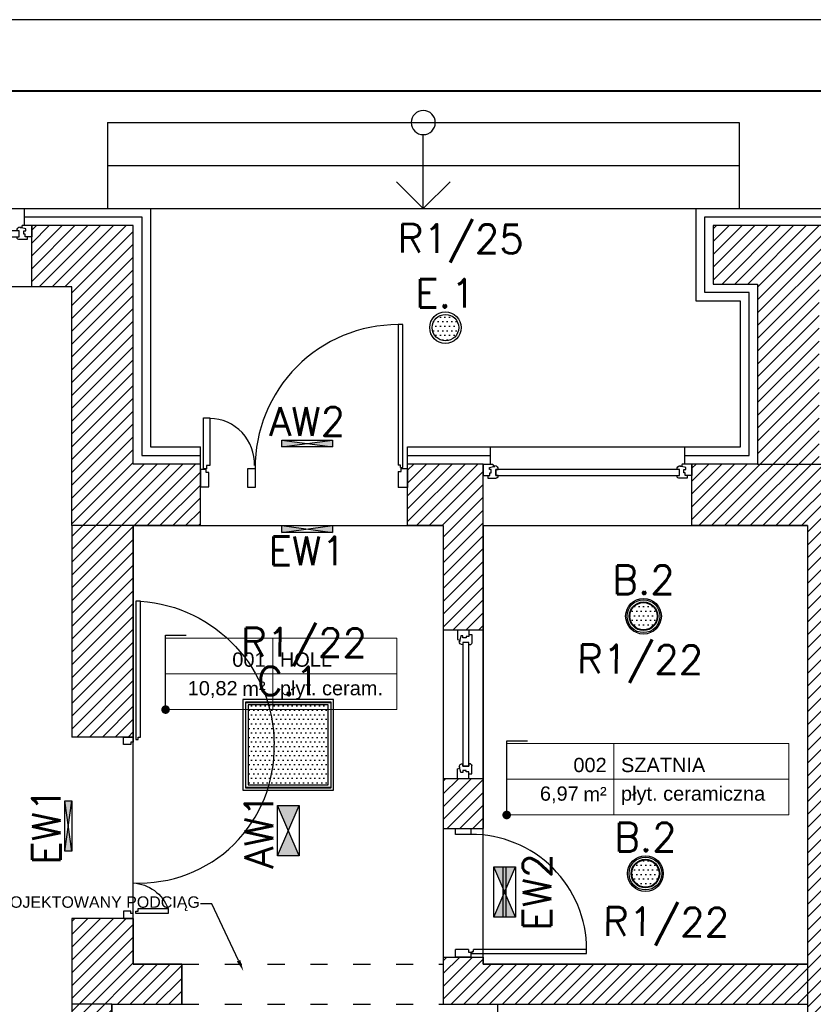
# Model space of a CAD drawing. Header units: millimetres. Extents: x 22250 to 51280, y -5012 to 7692.
# Tile 98 of 183: x 39348 to 39904, y 2942 to 3631. Entities that reach past the tile are written whole.
import ezdxf
from ezdxf import colors
from ezdxf.entities.mleader import LeaderData, LeaderLine
from ezdxf.enums import TextEntityAlignment as Align
from ezdxf.math import Vec2, Vec3

# ---------------------------------------------------------------- set-up
doc = ezdxf.new("R2010")
doc.units = ezdxf.units.MM
doc.linetypes.add('ACAD_ISO03W100', pattern=[30, 12, -18])
for name, color, linetype in [('_BI_OSW_OPIS', 140, 'Continuous'), ('_BI_OSW_OPRAWY', 140, 'Continuous'), ('AA OPISY', 40, 'Continuous'), ('E_podklad', 252, 'Continuous')]:
    doc.layers.add(name, color=color, linetype=linetype)
doc.layers.add('E_Obwody', color=3, linetype='Continuous', lineweight=13)
doc.styles.add('ARIAL', font='arial.ttf')
doc.styles.add('romans', font='romans.shx')
doc.styles.get("Standard").update_dxf_attribs({"font": 'arial.ttf'})
doc.linetypes.add('BATTING', pattern='A,0.0001,-0.1,[134,ltypeshp.shx,S=0.1,R=0,X=-0.1,Y=0],-0.2,[134,ltypeshp.shx,S=0.1,R=180,X=0.1,Y=0],-0.1', length=0.4001)
pattern_1 = [(45, (22896.237, -15796.4403), (-4.490128, 4.490128), [])]

# ---------------------------------------------------------------- blocks, each defined once
blk = doc.blocks.new('*U199')
at = {"color": 144}
for p, q in [((54, 0), (54, -8)), ((54, 0), (60.68, 0)), ((54, 0), (54, -8)), ((60.68, 0), (61.26, -1.55)), ((193.32, 0), (192.74, -1.55)), ((200, 0), (193.32, 0)), ((200, 0), (200, -8)), ((58.24, -2.4), (61.26, -1.55)), ((58.24, -3.73), (58.24, -2.4)), ((59.61, -3.73), (58.24, -3.73)), ((58.59, -8), (58.59, -6.06)), ((58.59, -6.06), (59.61, -6.06)), ((59.61, -6.06), (59.61, -3.73)), ((61.26, -1.55), (62.11, -1.55)), ((62.11, -1.55), (62.01, -1.01)), ((62.75, -7.98), (62.75, -3.66)), ((62.75, -3.66), (64.38, -3.66)), ((191.25, -3.66), (189.62, -3.66)), ((191.25, -7.98), (191.25, -3.66)), ((191.89, -1.55), (191.99, -1.01)), ((192.74, -1.55), (191.89, -1.55)), ((195.76, -2.4), (192.74, -1.55)), ((194.39, -6.06), (194.39, -3.73)), ((194.39, -3.73), (195.76, -3.73)), ((195.41, -6.06), (194.39, -6.06)), ((195.41, -8), (195.41, -6.06)), ((195.76, -3.73), (195.76, -2.4)), ((54, -8), (57.2, -8)), ((57.2, -8), (57.2, -9.92)), ((57.2, -8), (58.59, -8)), ((57.2, -9.92), (63.06, -9.92)), ((64.34, -7.98), (62.75, -7.98)), ((64.34, -9.03), (64.34, -7.98)), ((189.66, -9.03), (189.66, -7.98)), ((189.66, -7.98), (191.25, -7.98)), ((196.8, -9.92), (190.94, -9.92)), ((196.8, -8), (195.41, -8)), ((200, -8), (196.8, -8)), ((196.8, -8), (196.8, -9.92))]:
    blk.add_line(p, q, dxfattribs=at)
blk.add_lwpolyline([(62.75, -3.66), (191.25, -3.66), (191.25, -7.98), (62.75, -7.98)], close=True, dxfattribs=at)
for centre, radius, start, end in [((61.87, -3.52), 2.51, 356.81051, 86.81051), ((192.13, -3.52), 2.51, 93.18949, 183.18949), ((62.97, -8.42), 1.5, 273.35533, 335.68535), ((191.03, -8.42), 1.5, 204.31465, 266.64467)]:
    blk.add_arc(centre, radius, start, end, dxfattribs=at)
blk = doc.blocks.new('*U200')
at = {"color": 144}
for p, q in [((-37, 0), (-37, -8)), ((-37, 0), (-30.32, 0)), ((-37, 0), (-37, -8)), ((-30.32, 0), (-29.74, -1.55)), ((193.32, 0), (192.74, -1.55)), ((200, 0), (193.32, 0)), ((200, 0), (200, -8)), ((-32.76, -2.4), (-29.74, -1.55)), ((-32.76, -3.73), (-32.76, -2.4)), ((-31.39, -3.73), (-32.76, -3.73)), ((-32.41, -8), (-32.41, -6.06)), ((-32.41, -6.06), (-31.39, -6.06)), ((-31.39, -6.06), (-31.39, -3.73)), ((-29.74, -1.55), (-28.89, -1.55)), ((-28.89, -1.55), (-28.99, -1.01)), ((-28.25, -7.98), (-28.25, -3.66)), ((-28.25, -3.66), (-26.62, -3.66)), ((191.25, -3.66), (189.62, -3.66)), ((191.25, -7.98), (191.25, -3.66)), ((191.89, -1.55), (191.99, -1.01)), ((192.74, -1.55), (191.89, -1.55)), ((195.76, -2.4), (192.74, -1.55)), ((194.39, -6.06), (194.39, -3.73)), ((194.39, -3.73), (195.76, -3.73)), ((195.41, -6.06), (194.39, -6.06)), ((195.41, -8), (195.41, -6.06)), ((195.76, -3.73), (195.76, -2.4)), ((-37, -8), (-33.8, -8)), ((-33.8, -8), (-33.8, -9.92)), ((-33.8, -8), (-32.41, -8)), ((-33.8, -9.92), (-27.94, -9.92)), ((-26.66, -7.98), (-28.25, -7.98)), ((-26.66, -9.03), (-26.66, -7.98)), ((189.66, -9.03), (189.66, -7.98)), ((189.66, -7.98), (191.25, -7.98)), ((196.8, -9.92), (190.94, -9.92)), ((196.8, -8), (195.41, -8)), ((200, -8), (196.8, -8)), ((196.8, -8), (196.8, -9.92))]:
    blk.add_line(p, q, dxfattribs=at)
blk.add_lwpolyline([(-28.25, -3.66), (191.25, -3.66), (191.25, -7.98), (-28.25, -7.98)], close=True, dxfattribs=at)
for centre, radius, start, end in [((-29.13, -3.52), 2.51, 356.81051, 86.81051), ((192.13, -3.52), 2.51, 93.18949, 183.18949), ((-28.03, -8.42), 1.5, 273.35533, 335.68535), ((191.03, -8.42), 1.5, 204.31465, 266.64467)]:
    blk.add_arc(centre, radius, start, end, dxfattribs=at)
blk = doc.blocks.new('*U207')
at = {"color": 144}
for p, q in [((54, 0), (54, -8)), ((54, 0), (60.68, 0)), ((54, 0), (54, -8)), ((60.68, 0), (61.26, -1.55)), ((151.32, 0), (150.74, -1.55)), ((158, 0), (151.32, 0)), ((158, 0), (158, -8)), ((58.24, -2.4), (61.26, -1.55)), ((58.24, -3.73), (58.24, -2.4)), ((59.61, -3.73), (58.24, -3.73)), ((58.59, -8), (58.59, -6.06)), ((58.59, -6.06), (59.61, -6.06)), ((59.61, -6.06), (59.61, -3.73)), ((61.26, -1.55), (62.11, -1.55)), ((62.11, -1.55), (62.01, -1.01)), ((62.75, -7.98), (62.75, -3.66)), ((62.75, -3.66), (64.38, -3.66)), ((149.25, -3.66), (147.62, -3.66)), ((149.25, -7.98), (149.25, -3.66)), ((149.89, -1.55), (149.99, -1.01)), ((150.74, -1.55), (149.89, -1.55)), ((153.76, -2.4), (150.74, -1.55)), ((152.39, -6.06), (152.39, -3.73)), ((152.39, -3.73), (153.76, -3.73)), ((153.41, -6.06), (152.39, -6.06)), ((153.41, -8), (153.41, -6.06)), ((153.76, -3.73), (153.76, -2.4)), ((54, -8), (57.2, -8)), ((57.2, -8), (57.2, -9.92)), ((57.2, -8), (58.59, -8)), ((57.2, -9.92), (63.06, -9.92)), ((64.34, -7.98), (62.75, -7.98)), ((64.34, -9.03), (64.34, -7.98)), ((147.66, -9.03), (147.66, -7.98)), ((147.66, -7.98), (149.25, -7.98)), ((154.8, -9.92), (148.94, -9.92)), ((154.8, -8), (153.41, -8)), ((158, -8), (154.8, -8)), ((154.8, -8), (154.8, -9.92))]:
    blk.add_line(p, q, dxfattribs=at)
blk.add_lwpolyline([(62.75, -3.66), (149.25, -3.66), (149.25, -7.98), (62.75, -7.98)], close=True, dxfattribs=at)
for centre, radius, start, end in [((61.87, -3.52), 2.51, 356.81051, 86.81051), ((150.13, -3.52), 2.51, 93.18949, 183.18949), ((62.97, -8.42), 1.5, 273.35533, 335.68535), ((149.03, -8.42), 1.5, 204.31465, 266.64467)]:
    blk.add_arc(centre, radius, start, end, dxfattribs=at)
blk = doc.blocks.new('*U209')
at = {"layer": 'AA OPISY'}
for q in [(-103.53, 18.82), (-136.57, 0), (-103.53, -18.82)]:
    blk.add_line((-85, 0), q, dxfattribs=at)
blk.add_circle((-145, 0), 8.43, dxfattribs=at)
blk = doc.blocks.new('*U214')
at = {"lineweight": 5}
for p, q in [((-75, -25), (-75, 25)), ((-75, 25), (0, 25)), ((0, 0), (0, 25)), ((0, 25), (122.5, 25)), ((122.5, 25), (122.5, -25)), ((-75, -25), (0, -25)), ((122.5, -25), (0, -25))]:
    blk.add_line(p, q, dxfattribs=at)
at = {"lineweight": 5, "ltscale": 18.5}
for p, q in [((0, 25), (0, -25)), ((-75, 0), (122.5, 0))]:
    blk.add_line(p, q, dxfattribs=at)
at = {"lineweight": 5, "ltscale": 18.5, "insert": (-5, -10.38), "char_height": 10, "attachment_point": 6, "style": 'ARIAL'}
blk.add_mtext('\\A1;m²', dxfattribs=at)
at = {"lineweight": 5, "style": 'ARIAL'}
blk.add_attdef('1NR', text='', height=10, dxfattribs=at).set_placement((-5, 5), align=Align.RIGHT)
blk.add_attdef('2POM', (5, 5), '', height=10, dxfattribs=at)
blk.add_attdef('4PL2', text='', height=10, dxfattribs=at).set_placement((-24.57, -5), align=Align.TOP_RIGHT)
blk.add_attdef('3POS', text='', height=10, dxfattribs=at).set_placement((5, -5), align=Align.TOP_LEFT)
blk = doc.blocks.new('_Dot')
at = {"color": 0, "linetype": 'ByBlock', "lineweight": -2}
blk.add_line((-0.5, 0), (-1, 0), dxfattribs=at)
at = {"color": 0, "linetype": 'ByBlock', "const_width": 0.5}
blk.add_lwpolyline([(-0.25, 0, 1), (0.25, 0, 1)], format="xyb", close=True, dxfattribs=at)
blk = doc.blocks.new('*U215')
at = {"lineweight": 5}
for p, q in [((-75, -25), (-75, 25)), ((-75, 25), (0, 25)), ((0, 0), (0, 25)), ((0, 25), (86.97, 25)), ((86.97, 25), (86.97, -25)), ((-75, -25), (0, -25)), ((86.97, -25), (0, -25))]:
    blk.add_line(p, q, dxfattribs=at)
at = {"lineweight": 5, "ltscale": 18.5}
for p, q in [((0, 25), (0, -25)), ((-75, 0), (86.97, 0))]:
    blk.add_line(p, q, dxfattribs=at)
at = {"lineweight": 5, "ltscale": 18.5, "insert": (-5, -10.38), "char_height": 10, "attachment_point": 6, "style": 'ARIAL'}
blk.add_mtext('\\A1;m²', dxfattribs=at)
at = {"lineweight": 5, "style": 'ARIAL'}
blk.add_attdef('1NR', text='', height=10, dxfattribs=at).set_placement((-5, 5), align=Align.RIGHT)
blk.add_attdef('2POM', (5, 5), '', height=10, dxfattribs=at)
blk.add_attdef('4PL2', text='', height=10, dxfattribs=at).set_placement((-24.57, -5), align=Align.TOP_RIGHT)
blk.add_attdef('3POS', text='', height=10, dxfattribs=at).set_placement((5, -5), align=Align.TOP_LEFT)
blk = doc.blocks.new('*U967')
blk.add_lwpolyline([(-71, 0), (0, 0), (0, 42), (-71, 42)], close=True)
at = {"lineweight": 40}
blk.add_lwpolyline([(-68, 1), (-1, 1), (-1, 41), (-68, 41)], close=True, dxfattribs=at)
blk = doc.blocks.new('C.1')
at = {"layer": '_BI_OSW_OPRAWY'}
h = blk.add_hatch(dxfattribs=at)
h.set_pattern_fill('DOTS', color=256, scale=2)
h.set_pattern_definition([(0, (-22071.861, -6920), (1.5875, 3.175), [0, -3.175])])
h.paths.add_polyline_path([(28, 28), (-28, 28), (-28, -28), (28, -28)])
for p, q in [((-29.75, 29.75), (29.75, 29.75)), ((-29.75, -29.75), (-29.75, 29.75)), ((29.75, 29.75), (29.75, -29.75)), ((29.75, -29.75), (-29.75, -29.75))]:
    blk.add_line(p, q, dxfattribs=at)
for points in [[(-31.75, -31.75), (31.75, -31.75), (31.75, 31.75), (-31.75, 31.75)], [(-30, -30), (30, -30), (30, 30), (-30, 30)], [(-28, -28), (28, -28), (28, 28), (-28, 28)]]:
    blk.add_lwpolyline(points, close=True, dxfattribs=at)
at = {"layer": '_BI_OSW_OPIS', "style": 'romans'}
blk.add_attdef('C.1', text='', height=20, dxfattribs=at).set_placement((0, 34.75), align=Align.CENTER)
blk = doc.blocks.new('AW1')
at = {"layer": '_BI_OSW_OPRAWY'}
h = blk.add_hatch(color=1, dxfattribs=at)
h.paths.add_polyline_path([(17.7, -7.6), (17.7, 7.6), (0, 0)])
h.paths.add_polyline_path([(0, 0), (-17.7, 7.6), (-17.7, -7.6)])
for p, q in [((-17.7, -7.6), (17.7, 7.6)), ((-17.7, 7.6), (17.7, -7.6))]:
    blk.add_line(p, q, dxfattribs=at)
blk.add_lwpolyline([(-17.7, 7.6), (17.7, 7.6), (17.7, -7.6), (-17.7, -7.6), (-17.7, 7.6)], dxfattribs=at)
at = {"layer": '_BI_OSW_OPIS', "color": 1, "style": 'romans'}
blk.add_attdef('AW1', text='', height=20, dxfattribs=at).set_placement((0, 10.6), align=Align.CENTER)
blk = doc.blocks.new('EW1')
at = {"layer": '_BI_OSW_OPRAWY'}
h = blk.add_hatch(color=1, dxfattribs=at)
h.paths.add_polyline_path([(17.7, 0), (17.7, 4.85), (0, 2.425)])
h.paths.add_polyline_path([(0, 2.425), (-17.7, 4.85), (-17.7, 0)])
for p, q in [((-17.7, 0), (17.7, 4.85)), ((-17.7, 4.85), (17.7, 0))]:
    blk.add_line(p, q, dxfattribs=at)
blk.add_lwpolyline([(-17.7, 4.85), (17.7, 4.85), (17.7, 0), (-17.7, 0), (-17.7, 4.85)], dxfattribs=at)
at = {"layer": '_BI_OSW_OPIS', "color": 1, "style": 'romans'}
blk.add_attdef('EW1', text='', height=20, dxfattribs=at).set_placement((0, 7.85), align=Align.CENTER)
blk = doc.blocks.new('AW2')
at = {"layer": '_BI_OSW_OPRAWY'}
h = blk.add_hatch(color=1, dxfattribs=at)
h.paths.add_polyline_path([(17.7, 0), (17.7, 4.85), (0, 2.425)])
h.paths.add_polyline_path([(0, 2.425), (-17.7, 4.85), (-17.7, 0)])
for p, q in [((-17.7, 0), (17.7, 4.85)), ((-17.7, 4.85), (17.7, 0))]:
    blk.add_line(p, q, dxfattribs=at)
blk.add_lwpolyline([(-17.7, 4.85), (17.7, 4.85), (17.7, 0), (-17.7, 0), (-17.7, 4.85)], dxfattribs=at)
at = {"layer": '_BI_OSW_OPIS', "color": 1, "style": 'romans'}
blk.add_attdef('AW2', text='', height=20, dxfattribs=at).set_placement((0, 7.85), align=Align.CENTER)
blk = doc.blocks.new('B.2')
at = {"layer": '_BI_OSW_OPRAWY'}
h = blk.add_hatch(dxfattribs=at)
h.set_pattern_fill('DOTS', color=256, scale=2)
h.set_pattern_definition([(0, (-6795.4933, -6330), (1.5875, 3.175), [0, -3.175])])
h.paths.add_polyline_path([(9.5, 0, 1), (-9.5, 0, 1)])
for radius in [12.5, 11.5, 10, 9.5]:
    blk.add_circle((0, 0), radius, dxfattribs=at)
at = {"layer": '_BI_OSW_OPIS', "style": 'romans'}
blk.add_attdef('B.2', text='', height=20, dxfattribs=at).set_placement((0, 15.5), align=Align.CENTER)
blk = doc.blocks.new('E.1')
at = {"layer": '_BI_OSW_OPRAWY'}
h = blk.add_hatch(dxfattribs=at)
h.set_pattern_fill('DOTS', color=256, scale=2)
h.set_pattern_definition([(0, (-13257.508, -6810), (1.5875, 3.175), [0, -3.175])])
h.paths.add_polyline_path([(9.28, 0, 1), (-9.28, 0, 1)])
for radius in [11, 9.28]:
    blk.add_circle((0, 0), radius, dxfattribs=at)
at = {"layer": '_BI_OSW_OPIS', "style": 'romans'}
blk.add_attdef('E.1', text='', height=20, dxfattribs=at).set_placement((0, 14), align=Align.CENTER)
blk = doc.blocks.new('EW2')
at = {"layer": '_BI_OSW_OPRAWY'}
h = blk.add_hatch(color=1, dxfattribs=at)
h.paths.add_polyline_path([(17.7, -7.6), (17.7, 7.6), (0, 0)])
h.paths.add_polyline_path([(0, 0), (-17.7, 7.6), (-17.7, -7.6)])
h = blk.add_hatch(color=256, dxfattribs=at)
h.paths.add_polyline_path([(2.76, 1), (-2.76, 1), (0, 0)])
h.paths.add_polyline_path([(0, 0), (-2.76, 1), (-17.7, 1), (-17.7, -1), (-2.76, -1)])
h.paths.add_polyline_path([(-2.76, -1), (2.76, -1), (0, 0)])
h.paths.add_polyline_path([(0, 0), (2.76, -1), (17.7, -1), (17.7, 1), (2.76, 1)])
for p, q in [((-17.7, -7.6), (17.7, 7.6)), ((-17.7, 7.6), (17.7, -7.6)), ((-17.7, 1), (17.7, 1)), ((-17.7, -1), (17.7, -1))]:
    blk.add_line(p, q, dxfattribs=at)
blk.add_lwpolyline([(-17.7, 7.6), (17.7, 7.6), (17.7, -7.6), (-17.7, -7.6), (-17.7, 7.6)], dxfattribs=at)
at = {"layer": '_BI_OSW_OPIS', "color": 1, "style": 'romans'}
blk.add_attdef('EW2', text='', height=20, dxfattribs=at).set_placement((0, 10.6), align=Align.CENTER)

msp = doc.modelspace()

# ---------------------------------------------------------------- hatches: boundary and pattern name
at = {"layer": 'E_podklad'}
h = msp.add_hatch(dxfattribs=at)
h.set_pattern_fill('ANSI31', color=256, scale=2)
h.set_pattern_definition(pattern_1)
h.paths.add_polyline_path([(39969.73, 2212.13), (39899.73, 2212.13), (39859.73, 2212.13), (39859.73, 2169.13), (39903.73, 2169.13), (39903.73, 2155.13), (39969.73, 2155.13)])
h.paths.add_polyline_path([(39684.73, 2212.13), (39512.73, 2212.13), (39512.73, 2169.13), (39684.73, 2169.13)])
h.paths.add_polyline_path([(39412.73, 2305.13), (39384.73, 2305.13), (39384.73, 2212.13), (39412.73, 2212.13)])
h.paths.add_polyline_path([(39412.73, 2430.13), (39384.73, 2430.13), (39384.73, 2405.13), (39412.73, 2405.13)])
h.paths.add_polyline_path([(39412.73, 2942.13), (39384.73, 2942.13), (39384.73, 2518.13), (39412.73, 2518.13)])
h.paths.add_polyline_path([(39461.73, 2852.13), (39412.73, 2852.13), (39412.73, 2782.13), (39461.73, 2782.13)])
h.paths.add_polyline_path([(39461.73, 2970.13), (39427.73, 2970.13), (39427.73, 3002.13), (39420.82, 3002.13), (39384.73, 3002.13), (39384.73, 2942.13), (39412.73, 2942.13), (39461.73, 2942.13)])
h.paths.add_polyline_path([(39899.73, 2970.13), (39672.73, 2970.13), (39672.73, 2975.13), (39644.73, 2975.13), (39644.73, 2970.13), (39644.73, 2942.13), (39899.73, 2942.13)])
h.paths.add_polyline_path([(39672.73, 3100.13), (39644.73, 3100.13), (39644.73, 3065.13), (39672.73, 3065.13)])
h.paths.add_polyline_path([(39672.73, 3277.13), (39672.73, 3320.13), (39619.73, 3320.13), (39619.73, 3312.71), (39619.73, 3277.13), (39644.73, 3277.13), (39644.73, 3204.13), (39672.73, 3204.13)])
h.paths.add_polyline_path([(39427.73, 3487.13), (39356.73, 3487.13), (39356.73, 3479.13), (39356.73, 3444.13), (39384.73, 3444.13), (39384.73, 3277.13), (39474.73, 3277.13), (39474.73, 3320.13), (39427.73, 3320.13)])
h.paths.add_polyline_path([(39427.73, 3277.13), (39384.73, 3277.13), (39384.73, 3129.13), (39427.73, 3129.13)])
h = msp.add_hatch(dxfattribs=at)
h.set_pattern_fill('ANSI31', color=256, scale=2)
h.set_pattern_definition(pattern_1)
h.paths.add_polyline_path([(40373.73, 3487.13), (40290.73, 3487.13), (40290.73, 3474.13), (40290.73, 3444.13), (40330.73, 3444.13), (40330.73, 3137.13), (40373.73, 3137.13)])
h.paths.add_polyline_path([(40373.73, 2982.13), (40365.73, 2982.13), (40330.73, 2982.13), (40330.73, 2864.13), (40373.73, 2864.13)])
h.paths.add_polyline_path([(40373.73, 2709.13), (40330.73, 2709.13), (40330.73, 2485.13), (40300.73, 2485.13), (40300.73, 2420.13), (40330.73, 2420.13), (40330.73, 2058.13), (39969.73, 2058.13), (39945.73, 2058.13), (39903.73, 2058.13), (39903.73, 2015.13), (40373.73, 2015.13)])
h.paths.add_polyline_path([(39940.73, 3487.13), (39833.73, 3487.13), (39833.73, 3446.13), (39864.73, 3446.13), (39864.73, 3320.13), (39907.73, 3320.13), (39907.73, 3444.13), (39940.73, 3444.13)])
h.paths.add_polyline_path([(40094.73, 2420.13), (40094.73, 2485.13), (39969.73, 2485.13), (39969.73, 3277.13), (39969.73, 3320.13), (39864.73, 3320.13), (39818.73, 3320.13), (39818.73, 3277.13), (39899.73, 3277.13), (39899.73, 2307.13), (39969.73, 2307.13), (39969.73, 2420.13)])

# ---------------------------------------------------------------- linework, layer by layer
at = {"layer": 'E_podklad', "ltscale": 2}
for p, q in [((39409.73, 3559.13), (39851.73, 3559.13)), ((39409.73, 3559.13), (39409.73, 3499.13)), ((39851.73, 3559.13), (39851.73, 3499.13)), ((39409.73, 3529.13), (39851.73, 3529.13)), ((39124.73, 3499.13), (39351.73, 3499.13)), ((39351.73, 3487.13), (39351.73, 3499.13)), ((39439.73, 3499.13), (39821.73, 3499.13)), ((39356.73, 3444.13), (39356.73, 3487.13)), ((39356.73, 3444.13), (39119.73, 3444.13)), ((39474.73, 3320.13), (39474.73, 3332.13)), ((39619.73, 3320.13), (39619.73, 3332.13)), ((39677.73, 3320.13), (39677.73, 3332.13)), ((39677.73, 3332.13), (39813.73, 3332.13)), ((39813.73, 3320.13), (39813.73, 3332.13)), ((39474.73, 3277.13), (39474.73, 3320.13)), ((39619.73, 3277.13), (39619.73, 3320.13)), ((39672.73, 3277.13), (39672.73, 3320.13)), ((39818.73, 3277.13), (39818.73, 3320.13)), ((39864.73, 3320.13), (39969.73, 3320.13)), ((39384.73, 3277.13), (39384.73, 3129.13)), ((39427.73, 3277.13), (39427.73, 3129.13)), ((39644.73, 3277.13), (39644.73, 3204.13)), ((39672.73, 3277.13), (39672.73, 3204.13)), ((39672.73, 3277.13), (39818.73, 3277.13)), ((39899.73, 3277.13), (39818.73, 3277.13)), ((39899.73, 3277.13), (39899.73, 2307.13)), ((39644.73, 3204.13), (39672.73, 3204.13)), ((39644.73, 3204.13), (39644.73, 3100.13)), ((39672.73, 3204.13), (39672.73, 3100.13)), ((39427.73, 3129.13), (39384.73, 3129.13)), ((39644.73, 3100.13), (39644.73, 3065.13)), ((39644.73, 3100.13), (39672.73, 3100.13)), ((39672.73, 3100.13), (39672.73, 3065.13)), ((39644.73, 3065.13), (39672.73, 3065.13)), ((39384.73, 3002.13), (39384.73, 2518.13)), ((39427.73, 3002.13), (39384.73, 3002.13)), ((39427.73, 3002.13), (39427.73, 2970.13)), ((39427.73, 2970.13), (39461.73, 2970.13)), ((39461.73, 2970.13), (39461.73, 2942.13)), ((39644.73, 2975.13), (39644.73, 2970.13)), ((39644.73, 2975.13), (39672.73, 2975.13)), ((39644.73, 2970.13), (39644.73, 2942.13)), ((39672.73, 2975.13), (39672.73, 2970.13)), ((39672.73, 2970.13), (39899.73, 2970.13)), ((39412.73, 2942.13), (39384.73, 2942.13)), ((39412.73, 2942.13), (39461.73, 2942.13)), ((39412.73, 2942.13), (39412.73, 2518.13)), ((39644.73, 2942.13), (39899.73, 2942.13))]:
    msp.add_line(p, q, dxfattribs=at)
at = {"layer": 'E_podklad', "color": 144, "true_color": 0x007cb0, "transparency": 33554559}
for p, q in [((39613.06, 3314.87), (39615.28, 3314.87)), ((39614.81, 3319.47), (39613.08, 3319.47)), ((39614.81, 3317.74), (39614.81, 3319.47)), ((39615.28, 3314.87), (39615.28, 3317.09))]:
    msp.add_line(p, q, dxfattribs=at)
at = {"layer": 'E_podklad', "color": 144, "true_color": 0x007cb0}
for p, q in [((39662.3, 2980.5), (39662.3, 2978.71)), ((39662.3, 2978.71), (39664.09, 2978.71)), ((39664.61, 2979.09), (39666, 2979.09)), ((39666, 2979.09), (39666, 2980.48))]:
    msp.add_line(p, q, dxfattribs=at)
at = {"layer": 'E_podklad', "color": 144, "linetype": 'ACAD_ISO03W100', "true_color": 0x007cb0}
for p, q in [((39461.73, 2970.13), (39644.73, 2970.13)), ((39461.73, 2942.13), (39644.73, 2942.13))]:
    msp.add_line(p, q, dxfattribs=at)
at = {"layer": 'E_podklad', "ltscale": 2}
for points in [[(39351.73, 3499.13), (39439.73, 3499.13), (39439.73, 3332.13), (39474.73, 3332.13)], [(39813.73, 3332.13), (39852.73, 3332.13), (39852.73, 3434.13), (39821.73, 3434.13), (39821.73, 3499.13), (39943.73, 3499.13)], [(39474.73, 3320.13), (39427.73, 3320.13), (39427.73, 3487.13), (39356.73, 3487.13)], [(39940.73, 3487.13), (39833.73, 3487.13), (39833.73, 3446.13), (39864.73, 3446.13), (39864.73, 3320.13), (39818.73, 3320.13)], [(39474.73, 3277.13), (39384.73, 3277.13), (39384.73, 3444.13), (39356.73, 3444.13)], [(39619.73, 3332.13), (39677.73, 3332.13)], [(39672.73, 3320.13), (39619.73, 3320.13)], [(39427.73, 3277.13), (39644.73, 3277.13), (39644.73, 2942.13), (39682.59, 2942.13), (39682.59, 2797.13), (39461.73, 2797.13), (39461.73, 2852.13), (39412.73, 2852.13), (39412.73, 2942.13), (39461.73, 2942.13), (39461.73, 2970.13), (39427.73, 2970.13), (39427.73, 3277.13)], [(39644.73, 3277.13), (39619.73, 3277.13)]]:
    msp.add_lwpolyline(points, dxfattribs=at)
at = {"layer": 'E_podklad', "linetype": 'BATTING', "ltscale": 14}
for points in [[(39351.73, 3493.13), (39433.73, 3493.13), (39433.73, 3326.13), (39474.73, 3326.13)], [(39813.73, 3326.13), (39858.73, 3326.13), (39858.73, 3440.13), (39827.73, 3440.13), (39827.73, 3493.13), (39943.73, 3493.13)], [(39619.73, 3326.13), (39677.73, 3326.13)]]:
    msp.add_lwpolyline(points, dxfattribs=at)
at = {"layer": 'E_podklad', "color": 144, "true_color": 0x007cb0, "transparency": 33554559}
for points in [[(39616.54, 3317.74), (39616.54, 3417.74), (39613.08, 3417.74), (39613.08, 3319.47)], [(39507.87, 3303.76), (39507.87, 3317.09), (39513.06, 3317.09), (39513.06, 3303.76), (39507.87, 3303.76)], [(39615.28, 3317.09), (39619.73, 3317.09), (39619.73, 3303.76), (39613.06, 3303.76)], [(39613.06, 3314.87), (39613.06, 3303.76)], [(39614.81, 3317.74), (39616.54, 3317.74)]]:
    msp.add_lwpolyline(points, dxfattribs=at)
for points in [[(39476.86, 3316.85), (39476.86, 3352.51), (39481.37, 3352.51), (39481.37, 3319.1), (39479.12, 3319.1), (39479.12, 3316.85)], [(39480.69, 3304.35), (39480.69, 3314.28), (39478.7, 3314.28), (39478.7, 3316.27), (39474.73, 3316.27), (39474.73, 3304.35)]]:
    msp.add_lwpolyline(points, close=True, dxfattribs=at)
at = {"layer": 'E_podklad', "ltscale": 2}
msp.add_lwpolyline([(39672.73, 3277.13), (39899.73, 3277.13), (39899.73, 2970.13), (39672.73, 2970.13)], close=True, dxfattribs=at)
at = {"layer": 'E_podklad', "transparency": 33554559}
for points in [[(39431.18, 3127.41), (39431.18, 3127.41), (39431.18, 3129.16), (39432.92, 3129.16), (39432.92, 3224.29), (39429.43, 3224.29), (39429.43, 3127.41)], [(39420.82, 3123.89), (39420.82, 3129.13), (39427.73, 3129.13), (39427.73, 3125.64), (39425.98, 3125.64), (39425.98, 3123.89)], [(39420.82, 3007.37), (39420.82, 3002.13), (39427.73, 3002.13), (39427.73, 3005.63), (39425.98, 3005.63), (39425.98, 3007.37)], [(39429.43, 3007.37), (39429.43, 3007.37), (39431.18, 3007.37), (39431.18, 3009.12), (39452.16, 3009.12), (39452.16, 3005.63), (39429.43, 3005.63)]]:
    msp.add_lwpolyline(points, close=True, dxfattribs=at)
for points in [[(39432.92, 3224.29, -0.39367), (39526.31, 3123.92)], [(39427.73, 3027.06, 0.435501), (39526.31, 3123.92)], [(39427.73, 3027.06, -0.292309), (39452.16, 3009.12)]]:
    msp.add_lwpolyline(points, format="xyb", dxfattribs=at)
at = {"layer": 'E_podklad', "color": 144, "true_color": 0x007cb0}
for points in [[(39653.36, 3065.13), (39664.09, 3065.13), (39664.09, 3060.96), (39653.36, 3060.96), (39653.36, 3065.13)], [(39662.3, 2980.5), (39653.36, 2980.5)], [(39664.09, 2978.71), (39664.09, 2975.13), (39653.36, 2975.13), (39653.36, 2980.5)], [(39664.61, 2977.69), (39745.07, 2977.69), (39745.07, 2980.48), (39666, 2980.48)], [(39664.61, 2979.09), (39664.61, 2977.69)]]:
    msp.add_lwpolyline(points, dxfattribs=at)
at = {"layer": 'E_podklad', "color": 144, "true_color": 0x007cb0, "transparency": 33554559}
for centre, radius, start, end in [((39613.08, 3317.71), 100.03, 89.99889, 180.35485), ((39480.63, 3320.2), 31.98, 358.02394, 88.66929)]:
    msp.add_arc(centre, radius, start, end, dxfattribs=at)
at = {"layer": 'E_podklad', "color": 144, "true_color": 0x007cb0}
msp.add_arc((39664.59, 2980.48), 80.48, 359.99889, 90.35485, dxfattribs=at)

# ---------------------------------------------------------------- block references
at = {"xscale": 50, "yscale": 50, "zscale": 50}
msp.add_blockref('*U967', (41041.35, 1531.14), dxfattribs=at)
at = {"layer": '_BI_OSW_OPRAWY'}
for name, p, values in [('E.1', (39646.23, 3415.63), {'E.1': 'E.1'}), ('AW2', (39549.52, 3332.13), {'AW2': 'AW2'}), ('B.2', (39784.87, 3213.72), {'B.2': 'B.2'}), ('C.1', (39536.23, 3123.63), {'C.1': 'C.1'}), ('B.2', (39786.23, 3033.63), {'B.2': 'B.2'})]:
    msp.add_blockref(name, p, dxfattribs=at).add_auto_attribs(values)
ref = msp.add_blockref('EW1', (39549.52, 3272.28), dxfattribs=at)
ref.add_attrib('EW1', 'EW1', dxfattribs={"layer": '_BI_OSW_OPIS', "color": 1, "height": 20, "style": 'romans'}).set_placement((39549.52, 3249.43), align=Align.CENTER)
at = {"layer": '_BI_OSW_OPRAWY', "rotation": 90}
for name, p, values in [('EW1', (39384.73, 3066.91), {'EW1': 'EW1'}), ('AW1', (39536.23, 3063.63), {'AW1': 'AW1'})]:
    msp.add_blockref(name, p, dxfattribs=at).add_auto_attribs(values)
at = {"layer": '_BI_OSW_OPRAWY'}
ref = msp.add_blockref('EW2', (39687.73, 3020.73), dxfattribs=dict(at, rotation=90))
ref.add_attrib('EW2', 'EW2', dxfattribs={"layer": '_BI_OSW_OPIS', "color": 1, "height": 20, "rotation": 90, "style": 'romans'}).set_placement((39720.34, 3020.73), align=Align.CENTER)
at = {"layer": 'E_podklad', "transparency": 33554559, "xscale": -1, "rotation": 89.99999999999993}
for name, p in [('*U209', (39630.73, 3414.13)), ('*U207', (39654.73, 3258.13))]:
    msp.add_blockref(name, p, dxfattribs=at)
at = {"layer": 'E_podklad', "transparency": 33554559, "xscale": -1}
for name, p in [('*U200', (39319.73, 3487.13)), ('*U199', (39872.73, 3320.13))]:
    msp.add_blockref(name, p, dxfattribs=at)
at = {"layer": 'E_podklad'}
for name, p, values in [('*U215', (39525.37, 3173.35), {'1NR': '001', '2POM': 'HOLL', '3POS': 'płyt. ceram.', '4PL2': '10,82'}), ('*U214', (39764.12, 3099.61), {'1NR': '002', '2POM': 'SZATNIA', '3POS': 'płyt. ceramiczna', '4PL2': '6,97'})]:
    msp.add_blockref(name, p, dxfattribs=at).add_auto_attribs(values)

# ---------------------------------------------------------------- texts
at = {"layer": 'E_Obwody', "linetype": 'Continuous', "lineweight": 20, "char_height": 20, "width": 38.2199, "attachment_point": 1, "rotation": 359.56594}
for s, insert in [('{\\Fsimplex,bigfont|c0;R1/25}', (39612.87, 3488.24)), ('{\\Fsimplex,bigfont|c0;R1/22}', (39503.17, 3205.69)), ('{\\Fsimplex,bigfont|c0;R1/22}', (39738.53, 3193.92)), ('{\\Fsimplex,bigfont|c0;R1/22}', (39756.64, 3010.15))]:
    msp.add_mtext(s, dxfattribs=dict(at, insert=insert))

# ---------------------------------------------------------------- leaders
at = {"layer": 'E_podklad'}
ml = msp.add_multileader_mtext('Standard', dxfattribs=at)
ml.set_content('', color=256)
ml.set_leader_properties()
ml.set_arrow_properties(name='DOT')
ml.build(insert=Vec2(0, 0))
ml.multileader.update_dxf_attribs({"arrow_head_size": 6})
ctx = ml.context
ctx.base_point, ctx.arrow_head_size, ctx.plane_origin = Vec3(39464.89, 3200.35), 6, Vec3(39248.36, 3666.06)
notes = []
notes.append((ctx, [(0, (1, 1, 0), (39450.37, 3200.35), (1, 0), 14.52, [(0, [(39450.37, 3148.35)], 0, [])])]))
ctx.mtext.insert, ctx.mtext.flow_direction = Vec3(39466.89, 3200.35), 5
ml = msp.add_multileader_mtext('Standard', dxfattribs=at)
ml.set_content('', color=256)
ml.set_leader_properties()
ml.set_arrow_properties(name='DOT')
ml.build(insert=Vec2(0, 0))
ml.multileader.update_dxf_attribs({"arrow_head_size": 6})
ctx = ml.context
ctx.base_point, ctx.arrow_head_size, ctx.plane_origin = Vec3(39703.65, 3126.61), 6, Vec3(39487.11, 3592.32)
notes.append((ctx, [(0, (1, 1, 0), (39689.12, 3126.61), (1, 0), 14.52, [(0, [(39689.12, 3074.61)], 0, [])])]))
ctx.mtext.insert, ctx.mtext.flow_direction = Vec3(39705.65, 3126.61), 5
at = {"layer": 'E_podklad', "ltscale": 2}
ml = msp.add_multileader_mtext('Standard', dxfattribs=at)
ml.set_content('PROJEKTOWANY PODCIĄG', color=256)
ml.set_leader_properties()
ml.build(insert=Vec2(0, 0))
ml.multileader.update_dxf_attribs({"arrow_head_size": 8})
ctx = ml.context
ctx.base_point, ctx.char_height, ctx.arrow_head_size, ctx.plane_origin = Vec3(39323.95, 3012.44), 8, 8, Vec3(39373.68, 2997.37)
ctx.attachment_type = 2
notes.append((ctx, [(0, (1, 1, 0), (39482.79, 3012.44), (-1, 0), 8, [(0, [(39504.83, 2965.45)], 0, [])])]))
ctx.mtext.insert, ctx.mtext.width, ctx.mtext.defined_height, ctx.mtext.flow_direction = Vec3(39325.95, 3017.68), 189.5849, 56.48, 5
for ctx, leaders in notes:
    for number, flags, end, landing, length, lines in leaders:
        leader = LeaderData()
        leader.index, (leader.has_last_leader_line, leader.has_dogleg_vector, leader.attachment_direction) = number, flags
        leader.last_leader_point, leader.dogleg_vector, leader.dogleg_length = Vec3(end), Vec3(landing), length
        for number, points, colour, breaks in lines:
            line = LeaderLine()
            line.index, line.vertices, line.color, line.breaks = number, Vec3.list(points), colors.encode_raw_color(colour), breaks
            leader.lines.append(line)
        ctx.leaders.append(leader)

doc.saveas('drawing.dxf')
